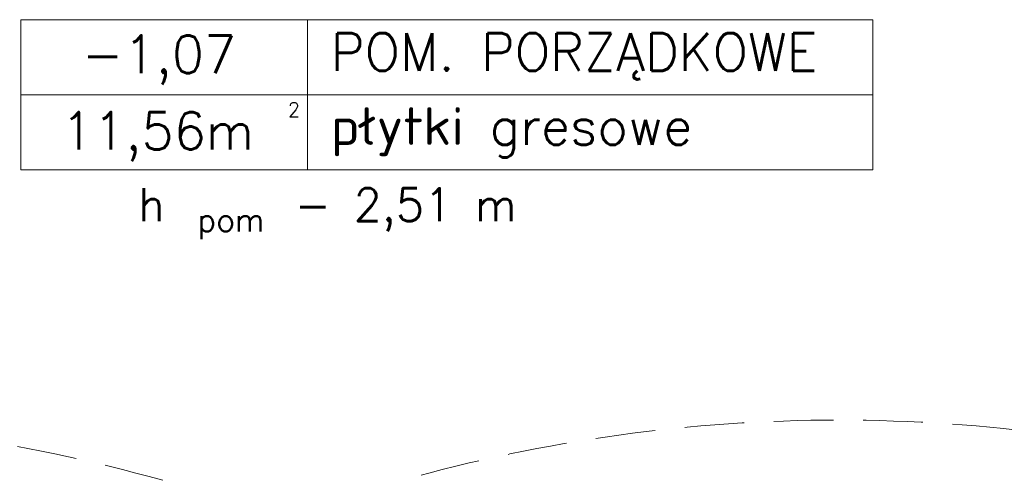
# Model space of a CAD drawing. Header units: millimetres. Extents: x -2274 to 12297, y -16157 to 26321.
# Tile 210 of 256: x -1468 to -1258, y 6 to 104. Entities that reach past the tile are written whole.
import ezdxf
from ezdxf.enums import TextEntityAlignment as Align

# ---------------------------------------------------------------- set-up
doc = ezdxf.new("R2010")
doc.units = ezdxf.units.MM
doc.linetypes.add('DASHED', pattern=[19.05, 12.7, -6.35])
for name, color, linetype in [('-LI-WIDOK', 2, 'Continuous'), ('drzwi łuk', 1, 'Continuous'), ('PROJEKTOWANE', 5, 'Continuous')]:
    doc.layers.add(name, color=color, linetype=linetype)
doc.styles.add('SIMPLEX', font='simplex')

msp = doc.modelspace()

# ---------------------------------------------------------------- linework, layer by layer
at = {"layer": '-LI-WIDOK', "color": 253, "linetype": 'DASHED', "lineweight": 13}
for centre in [(-1530.5, -324.55), (-1293.5, -324.55)]:
    msp.add_arc(centre, 343.38, 74.2861, 105.7139, dxfattribs=at)
at = {"layer": 'drzwi łuk', "color": 253, "lineweight": 13, "ltscale": 0.5}
for p, q in [((-1467.75, 104.11), (-1286.15, 104.11)), ((-1467.75, 104.11), (-1467.75, 72.11)), ((-1406.68, 104.11), (-1406.68, 72.11)), ((-1286.15, 104.11), (-1286.15, 72.11)), ((-1467.75, 88.11), (-1286.15, 88.11)), ((-1467.75, 72.11), (-1286.15, 72.11))]:
    msp.add_line(p, q, dxfattribs=at)

# ---------------------------------------------------------------- texts
at = {"layer": '-LI-WIDOK', "color": 253, "lineweight": 13, "style": 'SIMPLEX'}
for s, height, p in [('-1,07', 8, (-1438.29, 96.75)), ('2', 3, (-1409.53, 84.95))]:
    msp.add_text(s, height=height, dxfattribs=at).set_placement(p, align=Align.MIDDLE_CENTER)
for s, height, p in [('11,56m', 8, (-1459.16, 76.43)), ('h ', 7, (-1442.75, 61.21)), (' - 2,51 m', 7, (-1414.22, 61.21)), ('pom', 4.9, (-1430.08, 58.99))]:
    msp.add_text(s, height=height, dxfattribs=at).set_placement(p)
at = {"layer": 'PROJEKTOWANE', "color": 253, "lineweight": 13, "style": 'SIMPLEX'}
for s, p in [('PORZĄDKOWE', (-1369.68, 93.25)), ('POM.', (-1401.68, 93.25)), ('płytki gresowe', (-1401.68, 77.45))]:
    msp.add_text(s, height=8, dxfattribs=at).set_placement(p)

doc.saveas('drawing.dxf')
